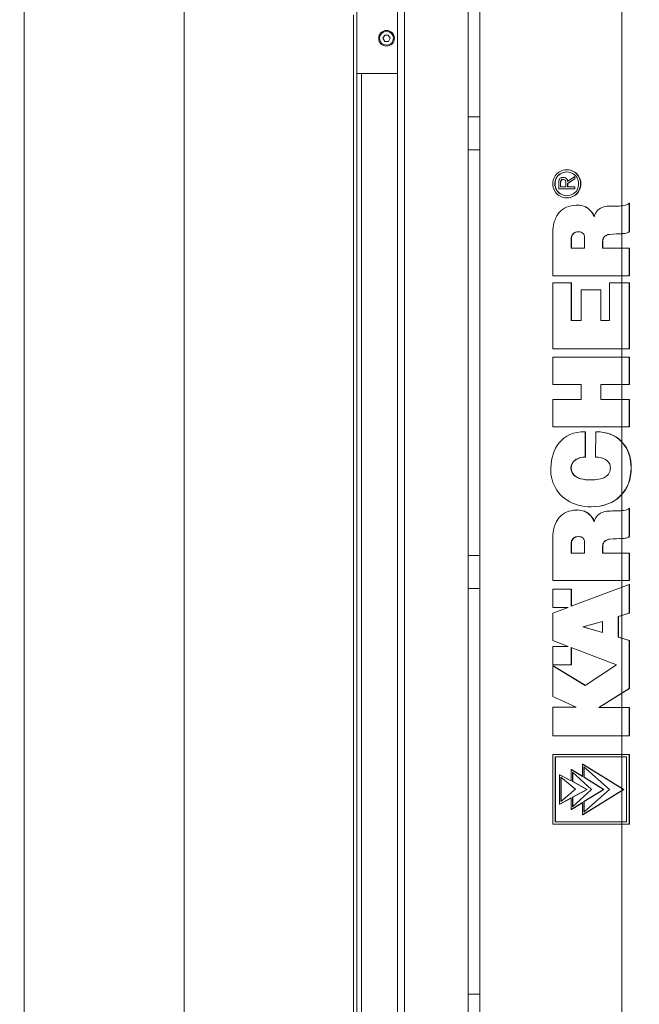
# Model space of a CAD drawing. Header units: centimetres. Extents: x -396 to 14490, y -515 to 1122.
# Tile 12 of 73: x 62 to 101, y 110 to 173. Entities that reach past the tile are written whole.
import ezdxf

# ---------------------------------------------------------------- set-up
doc = ezdxf.new("R2010")
doc.units = ezdxf.units.CM
doc.header["$MEASUREMENT"] = 0
doc.layers.add('00 - nowa technologia myjni_Nr_pióra__246', color=7, linetype='Continuous', lineweight=20, true_color=0x1db3b3)
doc.layers.add('440-K Słupy_Nr_pióra__88', color=7, linetype='Continuous', lineweight=20, true_color=0x426f9f)
doc.layers.add('299-A Wymiary Opisy', color=7, linetype='Continuous')
doc.layers.add('440-K Słupy', color=7, linetype='Continuous')
for name, color, linetype, lineweight in [('299-A Wymiary Opisy_Nr_pióra__11', 7, 'Continuous', 0), ('420-K Ściany_Nr_pióra__11', 7, 'Continuous', 0), ('420-K Ściany_Nr_pióra__93', 9, 'Continuous', 20)]:
    doc.layers.add(name, color=color, linetype=linetype, lineweight=lineweight)
doc.styles.add('STYL_AUTOMATYCZNY_1', font='arial.ttf')
doc.dimstyles.new('STYL_AUTOMATYCZNY__2', dxfattribs={"dimtxt": 13, "dimasz": 7.6, "dimexe": 0.18, "dimexo": 0.0625, "dimgap": 0, "dimtad": 1, "dimdec": 0, "dimzin": 0, "dimdsep": 46, "dimtxsty": 'STYL_AUTOMATYCZNY_1', "dimblk": 'ARROWHEAD_2', "dimblk1": 'ARROWHEAD_2', "dimblk2": 'ARROWHEAD_2', "dimcen": 0.09, "dimclrd": 7, "dimclre": 7, "dimclrt": 7, "dimadec": 0, "dimazin": 0, "dimtfac": 1, "dimtdec": 4, "dimtmove": 0, "dimatfit": 3, "dimfxl": 0, "dimtolj": 1, "dimtzin": 0, "dimarcsym": 0})

# ---------------------------------------------------------------- blocks, each defined once
blk = doc.blocks.new('ElemPrzekroju_26_1')
at = {"layer": '440-K Słupy_Nr_pióra__88', "color": 155, "linetype": 'Continuous', "lineweight": 20, "true_color": 0x426f9f}
blk.add_line((72.202, 0), (72.202, 455), dxfattribs=at)
blk = doc.blocks.new('*D95')
at = {"layer": '299-A Wymiary Opisy_Nr_pióra__11', "color": 7, "linetype": 'Continuous', "lineweight": 0}
for p, q in [((-35.596, 516.051), (-35.596, 520.941)), ((-30.596, 513.164), (-40.596, 518.938)), ((-28.096, 516.051), (-43.096, 516.051)), ((-35.596, 0), (-35.596, 516.051)), ((-40.596, 2.887), (-30.596, -2.887))]:
    blk.add_line(p, q, dxfattribs=at)
at = {"layer": '299-A Wymiary Opisy_Nr_pióra__11', "color": 7, "lineweight": 0, "insert": (-38.196, 243.152), "char_height": 13, "attachment_point": 7, "rotation": 90, "style": 'STYL_AUTOMATYCZNY_1'}
blk.add_mtext('\\A1;{\\pql;\\fArial|b0|i0|c238|p0;\\W1.000000;516}', dxfattribs=at)
blk = doc.blocks.new('ARROWHEAD_2')
at = {"color": 0, "linetype": 'Continuous', "lineweight": 0}
for p, q in [((-0.3781, -0.655), (0.3781, 0.655)), ((0, 0), (-1, 0))]:
    blk.add_line(p, q, dxfattribs=at)
blk = doc.blocks.new('*D96')
at = {"layer": '299-A Wymiary Opisy_Nr_pióra__11', "color": 7, "linetype": 'Continuous', "lineweight": 0}
for p, q in [((86.213, 494.807), (86.213, 499.697)), ((91.213, 491.92), (81.213, 497.693)), ((93.713, 494.807), (78.713, 494.807)), ((86.213, 0), (86.213, 494.807)), ((81.213, 2.887), (91.213, -2.887)), ((93.713, 0), (78.713, 0)), ((86.213, -4.89), (86.213, 0))]:
    blk.add_line(p, q, dxfattribs=at)
at = {"layer": '299-A Wymiary Opisy_Nr_pióra__11', "color": 7, "lineweight": 0, "insert": (83.613, 232.53), "char_height": 13, "attachment_point": 7, "rotation": 90, "style": 'STYL_AUTOMATYCZNY_1'}
blk.add_mtext('\\A1;{\\pql;\\fArial|b0|i0|c238|p0;\\W1.000000;495}', dxfattribs=at)

msp = doc.modelspace()

# ---------------------------------------------------------------- hatches: boundary and pattern name
at = {"layer": '420-K Ściany_Nr_pióra__93', "linetype": 'Continuous', "lineweight": 20}
h = msp.add_hatch(dxfattribs=at)
h.set_pattern_fill('Siatka_50x100_0001', color=9, style=0, pattern_type=2)
h.set_pattern_definition([(0, (0, 0), (0, 100), []), (90, (0, 0), (-50, 0), [])])
h.paths.add_polyline_path([(621.763, 503.715), (621.763, 4.594), (503.379, 4.594), (503.379, 414.8), (151.539, 414.8), (151.539, 4.594), (62.029, 4.594), (62.029, 455.012)])

# ---------------------------------------------------------------- linework, layer by layer
at = {"layer": '00 - nowa technologia myjni_Nr_pióra__246', "color": 132, "linetype": 'Continuous', "lineweight": 20, "true_color": 0x1db3b3}
for p, q in [((85.779, 217.161), (85.779, 18.161)), ((90.279, 217.161), (90.279, 18.161)), ((91.018, 54.948), (91.018, 204.462)), ((83.179, 169.5), (83.179, 175.235)), ((82.979, 75.81), (82.979, 173.235)), ((84.848, 171.747), (84.961, 171.949)), ((84.966, 171.549), (84.848, 171.747)), ((84.961, 171.949), (85.192, 171.951)), ((85.192, 171.951), (85.31, 171.753)), ((85.31, 171.753), (85.197, 171.551)), ((85.197, 171.551), (84.966, 171.549)), ((83.179, 75.81), (83.179, 169.5)), ((83.729, 169.5), (83.179, 169.5)), ((83.479, 169.5), (83.479, 98.9)), ((83.729, 169.5), (85.779, 169.5)), ((91.018, 166.75), (90.279, 166.75)), ((90.279, 164.65), (91.018, 164.65)), ((96.313, 162.902), (96.331, 162.902)), ((96.541, 163.387), (96.558, 163.387)), ((96.598, 162.642), (97.05, 162.949)), ((97.05, 162.949), (97.05, 162.8)), ((97.05, 162.949), (97.068, 162.949)), ((97.068, 162.949), (97.068, 162.8)), ((96.032, 162.168), (96.032, 162.564)), ((96.139, 162.529), (96.139, 162.295)), ((96.139, 162.295), (96.491, 162.295)), ((96.156, 162.529), (96.156, 162.295)), ((96.491, 162.295), (96.491, 162.463)), ((97.05, 162.8), (96.598, 162.51)), ((96.598, 162.51), (96.598, 162.295)), ((96.598, 162.51), (96.615, 162.51)), ((96.598, 162.295), (97.05, 162.295)), ((97.068, 162.8), (96.615, 162.51)), ((96.615, 162.51), (96.615, 162.295)), ((97.05, 162.8), (97.068, 162.8)), ((97.05, 162.295), (97.068, 162.295)), ((97.05, 162.295), (97.05, 162.168)), ((97.068, 162.295), (97.068, 162.168)), ((97.05, 162.168), (96.032, 162.168)), ((96.541, 161.598), (96.558, 161.598)), ((97.05, 162.168), (97.068, 162.168)), ((97.213, 161.136), (97.23, 161.136)), ((99.656, 161.076), (99.674, 161.076)), ((100.507, 161.255), (100.478, 161.224)), ((100.508, 159.448), (100.507, 161.255)), ((100.507, 161.255), (100.525, 161.255)), ((100.525, 159.448), (100.525, 161.255)), ((95.656, 159.362), (95.656, 156.649)), ((96.834, 159.087), (96.851, 159.087)), ((96.834, 158.389), (96.834, 159.087)), ((96.851, 158.389), (96.851, 159.087)), ((97.678, 159.089), (97.678, 158.389)), ((99.264, 159.276), (99.282, 159.276)), ((100.504, 159.443), (100.508, 159.448)), ((100.504, 159.443), (100.521, 159.443)), ((100.508, 159.448), (100.525, 159.448)), ((100.521, 159.443), (100.525, 159.448)), ((98.828, 158.389), (98.828, 158.841)), ((98.845, 158.389), (98.845, 158.841)), ((97.678, 158.389), (96.834, 158.389)), ((100.507, 158.389), (98.828, 158.389)), ((100.507, 156.649), (100.507, 158.389)), ((100.507, 158.389), (100.525, 158.389)), ((100.525, 156.649), (100.525, 158.389)), ((95.656, 156.649), (100.507, 156.649)), ((100.507, 156.649), (100.525, 156.649)), ((96.834, 156.19), (95.656, 156.19)), ((95.656, 156.19), (95.656, 152.006)), ((96.834, 153.792), (96.834, 156.19)), ((96.834, 156.19), (96.851, 156.19)), ((96.851, 153.792), (96.851, 156.19)), ((100.508, 156.191), (99.267, 156.19)), ((99.267, 156.19), (99.267, 153.792)), ((100.507, 152.006), (100.508, 156.191)), ((100.508, 156.191), (100.525, 156.191)), ((100.525, 152.006), (100.525, 156.191)), ((98.703, 155.748), (97.452, 155.748)), ((97.452, 155.748), (97.452, 153.792)), ((98.703, 153.792), (98.703, 155.748)), ((98.703, 155.748), (98.721, 155.748)), ((98.721, 153.792), (98.721, 155.748)), ((97.452, 153.792), (96.834, 153.792)), ((99.267, 153.792), (98.703, 153.792)), ((95.656, 152.006), (100.507, 152.006)), ((100.507, 152.006), (100.525, 152.006)), ((100.507, 151.465), (95.656, 151.465)), ((95.656, 151.465), (95.656, 149.731)), ((100.507, 149.731), (100.507, 151.465)), ((100.507, 151.465), (100.525, 151.465)), ((100.525, 149.731), (100.525, 151.465)), ((95.656, 149.731), (97.452, 149.731)), ((97.452, 149.731), (97.452, 148.78)), ((98.703, 148.78), (98.703, 149.731)), ((98.703, 149.731), (100.507, 149.731)), ((98.721, 148.78), (98.721, 149.731)), ((100.507, 149.731), (100.525, 149.731)), ((97.452, 148.78), (95.656, 148.78)), ((95.656, 148.78), (95.656, 147.043)), ((100.507, 148.78), (98.703, 148.78)), ((100.507, 147.043), (100.507, 148.78)), ((100.507, 148.78), (100.525, 148.78)), ((100.525, 147.043), (100.525, 148.78)), ((95.656, 147.043), (100.507, 147.043)), ((97.722, 146.726), (97.705, 146.726)), ((97.722, 146.709), (97.722, 146.726)), ((97.722, 146.726), (97.74, 146.726)), ((97.74, 146.709), (97.74, 146.726)), ((98.389, 146.704), (98.381, 145.128)), ((98.406, 146.721), (98.389, 146.721)), ((98.389, 146.721), (98.389, 146.704)), ((98.406, 146.721), (98.423, 146.721)), ((100.507, 147.043), (100.525, 147.043)), ((97.708, 145.111), (97.725, 145.111)), ((97.725, 145.111), (97.725, 145.128)), ((97.725, 145.111), (97.742, 145.111)), ((97.726, 145.111), (97.742, 145.111)), ((97.742, 145.111), (97.742, 145.128)), ((98.381, 145.128), (98.381, 145.111)), ((98.381, 145.111), (98.398, 145.111)), ((97.213, 141.744), (97.231, 141.744)), ((98.09, 141.947), (98.107, 141.947)), ((99.657, 141.684), (99.674, 141.684)), ((100.507, 141.863), (100.478, 141.832)), ((100.508, 140.056), (100.507, 141.863)), ((100.507, 141.863), (100.525, 141.863)), ((100.525, 140.056), (100.525, 141.863)), ((95.656, 139.97), (95.656, 137.258)), ((96.834, 139.695), (96.851, 139.695)), ((96.834, 138.997), (96.834, 139.695)), ((96.851, 138.997), (96.851, 139.695)), ((97.678, 139.697), (97.678, 138.997)), ((99.264, 139.884), (99.282, 139.884)), ((100.504, 140.051), (100.508, 140.056)), ((100.504, 140.051), (100.522, 140.051)), ((100.508, 140.056), (100.525, 140.056)), ((100.522, 140.051), (100.525, 140.056)), ((98.828, 138.998), (98.828, 139.449)), ((98.845, 138.998), (98.845, 139.449)), ((91.018, 138.85), (90.279, 138.85)), ((97.678, 138.997), (96.834, 138.997)), ((100.507, 138.997), (98.828, 138.998)), ((100.508, 137.258), (100.507, 138.997)), ((100.507, 138.997), (100.525, 138.997)), ((100.525, 137.258), (100.525, 138.997)), ((95.656, 137.258), (100.508, 137.258)), ((100.508, 137.258), (100.525, 137.258)), ((90.279, 136.75), (91.018, 136.75)), ((96.834, 136.704), (95.656, 136.704)), ((95.656, 136.704), (95.656, 135.543)), ((100.508, 137.004), (96.834, 135.62)), ((96.834, 135.62), (96.834, 136.704)), ((96.834, 136.704), (96.851, 136.704)), ((96.851, 135.627), (96.851, 136.704)), ((100.508, 135.172), (100.508, 137.004)), ((100.508, 137.004), (100.525, 137.004)), ((100.525, 135.172), (100.525, 137.004)), ((95.656, 135.543), (96.628, 135.543)), ((96.628, 135.543), (95.656, 135.177)), ((95.656, 135.177), (95.656, 133.432)), ((99.821, 134.96), (100.508, 135.172)), ((99.821, 133.649), (99.821, 134.96)), ((99.821, 134.96), (99.838, 134.96)), ((99.838, 134.96), (100.525, 135.172)), ((99.838, 133.649), (99.838, 134.96)), ((100.508, 135.172), (100.525, 135.172)), ((97.564, 134.304), (98.827, 134.653)), ((97.564, 134.304), (97.581, 134.304)), ((98.827, 133.957), (97.564, 134.304)), ((97.581, 134.304), (98.827, 134.649)), ((98.827, 133.962), (97.581, 134.304)), ((98.827, 134.653), (98.827, 133.957)), ((95.656, 133.432), (96.631, 133.065)), ((100.508, 133.438), (99.821, 133.649)), ((99.821, 133.649), (99.838, 133.649)), ((100.525, 133.438), (99.838, 133.649)), ((100.508, 130.379), (100.508, 133.438)), ((100.508, 133.438), (100.525, 133.438)), ((100.525, 130.379), (100.525, 133.438)), ((96.631, 133.065), (95.656, 133.065)), ((95.656, 133.065), (95.656, 131.903)), ((96.834, 131.903), (96.834, 132.989)), ((96.834, 132.989), (99.714, 131.904)), ((96.851, 131.903), (96.851, 132.982)), ((95.656, 131.903), (96.834, 131.903)), ((97.713, 130.586), (95.656, 131.835)), ((95.656, 131.835), (95.673, 131.835)), ((95.656, 131.835), (95.656, 129.888)), ((97.721, 130.591), (95.673, 131.835)), ((96.834, 131.903), (96.851, 131.903)), ((99.714, 131.904), (97.713, 130.586)), ((98.577, 129.18), (100.508, 130.379)), ((98.594, 129.18), (100.525, 130.379)), ((100.508, 130.379), (100.525, 130.379)), ((95.656, 129.888), (97.147, 129.197)), ((97.147, 129.197), (95.656, 129.197)), ((95.656, 129.197), (95.656, 127.375)), ((100.508, 129.18), (98.577, 129.18)), ((100.508, 127.375), (100.508, 129.18)), ((100.508, 129.18), (100.525, 129.18)), ((100.525, 127.375), (100.525, 129.18)), ((95.656, 127.375), (100.508, 127.375)), ((100.508, 127.375), (100.525, 127.375)), ((100.507, 126.199), (95.656, 126.199)), ((95.656, 126.199), (95.656, 121.75)), ((95.811, 126.042), (100.352, 126.042)), ((95.811, 121.908), (95.811, 126.042)), ((95.828, 121.908), (95.828, 126.042)), ((100.352, 126.042), (100.352, 121.908)), ((100.507, 121.75), (100.507, 126.199)), ((100.507, 126.199), (100.525, 126.199)), ((100.525, 121.75), (100.525, 126.199)), ((100.158, 123.969), (97.545, 125.579)), ((97.545, 125.579), (97.562, 125.579)), ((97.545, 125.579), (97.545, 124.795)), ((100.175, 123.969), (97.562, 125.579)), ((97.634, 124.739), (97.634, 125.406)), ((97.634, 125.406), (99.271, 123.973)), ((97.652, 124.739), (97.652, 125.391)), ((96.817, 124.51), (96.082, 124.908)), ((96.082, 124.908), (96.099, 124.908)), ((96.082, 124.908), (96.082, 123.024)), ((96.817, 124.519), (96.099, 124.908)), ((96.169, 123.192), (96.169, 124.742)), ((96.169, 124.742), (97.108, 123.976)), ((96.186, 123.206), (96.186, 124.728)), ((97.545, 124.795), (96.817, 125.246)), ((96.817, 125.246), (96.835, 125.246)), ((96.817, 125.246), (96.817, 124.51)), ((97.545, 124.806), (96.835, 125.246)), ((96.904, 124.464), (96.904, 125.071)), ((96.904, 125.071), (98.127, 123.966)), ((96.921, 124.464), (96.921, 125.055)), ((97.634, 124.739), (97.652, 124.739)), ((98.885, 123.964), (97.634, 124.739)), ((98.902, 123.964), (97.652, 124.739)), ((96.904, 124.464), (96.921, 124.464)), ((97.819, 123.968), (96.904, 124.464)), ((97.837, 123.968), (96.921, 124.464)), ((96.082, 123.024), (96.817, 123.424)), ((96.099, 123.024), (96.817, 123.415)), ((97.108, 123.976), (96.169, 123.192)), ((96.817, 123.424), (96.817, 122.686)), ((96.904, 123.471), (97.819, 123.968)), ((98.127, 123.966), (96.904, 122.862)), ((96.904, 123.471), (96.921, 123.471)), ((96.904, 122.862), (96.904, 123.471)), ((96.921, 123.471), (97.837, 123.968)), ((96.921, 122.878), (96.921, 123.471)), ((97.545, 122.353), (100.158, 123.969)), ((97.562, 122.353), (100.175, 123.969)), ((99.271, 123.973), (97.634, 122.532)), ((97.634, 123.191), (98.885, 123.964)), ((97.652, 123.191), (98.902, 123.964)), ((97.819, 123.968), (97.837, 123.968)), ((98.885, 123.964), (98.902, 123.964)), ((100.158, 123.969), (100.175, 123.969)), ((96.082, 123.024), (96.099, 123.024)), ((96.817, 122.686), (97.545, 123.136)), ((96.835, 122.686), (97.545, 123.125)), ((97.545, 123.136), (97.545, 122.353)), ((97.634, 123.191), (97.652, 123.191)), ((97.634, 122.532), (97.634, 123.191)), ((97.652, 122.547), (97.652, 123.191)), ((96.817, 122.686), (96.835, 122.686)), ((97.545, 122.353), (97.562, 122.353)), ((95.656, 121.75), (100.507, 121.75)), ((100.352, 121.908), (95.811, 121.908)), ((100.507, 121.75), (100.525, 121.75)), ((91.018, 110.95), (90.279, 110.95))]:
    msp.add_line(p, q, dxfattribs=at)
for points in [[(95.66, 162.493), (95.667, 162.607), (95.687, 162.716), (95.718, 162.82), (95.762, 162.918), (95.816, 163.008), (95.88, 163.091), (95.953, 163.165), (96.034, 163.23), (96.123, 163.285), (96.219, 163.328), (96.321, 163.361), (96.429, 163.38), (96.541, 163.387)], [(96.541, 163.247), (96.428, 163.24), (96.321, 163.217), (96.221, 163.18), (96.128, 163.13), (96.044, 163.068), (95.969, 162.995), (95.906, 162.911), (95.855, 162.818), (95.817, 162.717), (95.804, 162.663), (95.794, 162.607), (95.788, 162.551), (95.786, 162.493)], [(96.55, 163.247), (96.438, 163.239), (96.332, 163.215), (96.233, 163.177), (96.141, 163.127), (96.058, 163.065), (95.985, 162.992), (95.922, 162.908), (95.872, 162.816), (95.834, 162.715), (95.811, 162.607), (95.805, 162.551), (95.803, 162.493)], [(96.032, 162.564), (96.038, 162.657), (96.056, 162.734), (96.069, 162.766), (96.085, 162.795), (96.112, 162.828), (96.143, 162.855), (96.178, 162.876), (96.208, 162.887), (96.241, 162.895), (96.313, 162.902)], [(96.313, 162.902), (96.365, 162.898), (96.41, 162.888), (96.45, 162.872), (96.477, 162.856), (96.5, 162.838), (96.54, 162.793), (96.559, 162.762), (96.574, 162.728), (96.588, 162.686), (96.598, 162.642)], [(96.331, 162.902), (96.404, 162.894), (96.465, 162.873), (96.514, 162.841), (96.553, 162.798), (96.573, 162.768), (96.588, 162.736), (96.603, 162.695), (96.613, 162.652)], [(96.541, 163.387), (96.653, 163.38), (96.761, 163.361), (96.863, 163.328), (96.959, 163.285), (97.048, 163.23), (97.129, 163.165), (97.202, 163.091), (97.266, 163.008), (97.32, 162.918), (97.364, 162.82), (97.396, 162.716), (97.415, 162.607), (97.422, 162.493)], [(97.296, 162.493), (97.294, 162.551), (97.288, 162.607), (97.278, 162.663), (97.265, 162.717), (97.227, 162.818), (97.176, 162.911), (97.113, 162.995), (97.038, 163.068), (96.954, 163.13), (96.861, 163.18), (96.761, 163.217), (96.654, 163.24), (96.541, 163.247)], [(96.558, 163.387), (96.671, 163.38), (96.778, 163.361), (96.88, 163.328), (96.976, 163.285), (97.065, 163.23), (97.147, 163.165), (97.22, 163.091), (97.284, 163.008), (97.338, 162.918), (97.381, 162.82), (97.413, 162.716), (97.433, 162.607), (97.439, 162.493)], [(96.541, 161.598), (96.429, 161.605), (96.321, 161.625), (96.219, 161.657), (96.123, 161.701), (96.034, 161.756), (95.953, 161.82), (95.88, 161.894), (95.816, 161.977), (95.762, 162.067), (95.718, 162.165), (95.687, 162.269), (95.667, 162.378), (95.66, 162.493)], [(95.786, 162.493), (95.788, 162.435), (95.794, 162.378), (95.804, 162.323), (95.817, 162.269), (95.855, 162.167), (95.906, 162.075), (95.969, 161.991), (96.044, 161.918), (96.128, 161.855), (96.221, 161.805), (96.321, 161.769), (96.428, 161.746), (96.541, 161.738)], [(95.803, 162.493), (95.805, 162.435), (95.811, 162.378), (95.834, 162.27), (95.872, 162.169), (95.922, 162.077), (95.985, 161.994), (96.058, 161.92), (96.141, 161.858), (96.233, 161.808), (96.332, 161.77), (96.438, 161.747), (96.55, 161.738)], [(96.314, 162.774), (96.27, 162.77), (96.234, 162.758), (96.205, 162.738), (96.187, 162.72), (96.173, 162.698), (96.158, 162.667), (96.148, 162.631), (96.141, 162.581), (96.139, 162.529)], [(96.324, 162.774), (96.283, 162.769), (96.248, 162.756), (96.22, 162.736), (96.203, 162.718), (96.189, 162.696), (96.175, 162.665), (96.166, 162.631), (96.158, 162.581), (96.156, 162.529)], [(96.491, 162.463), (96.489, 162.555), (96.486, 162.598), (96.474, 162.658), (96.459, 162.696), (96.437, 162.729), (96.406, 162.753), (96.365, 162.769), (96.314, 162.774)], [(97.422, 162.493), (97.415, 162.378), (97.396, 162.269), (97.364, 162.165), (97.32, 162.067), (97.266, 161.977), (97.202, 161.894), (97.129, 161.82), (97.048, 161.756), (96.959, 161.701), (96.863, 161.657), (96.761, 161.625), (96.653, 161.605), (96.541, 161.598)], [(96.541, 161.738), (96.654, 161.746), (96.761, 161.769), (96.861, 161.805), (96.954, 161.855), (97.038, 161.918), (97.113, 161.991), (97.176, 162.075), (97.227, 162.167), (97.265, 162.269), (97.278, 162.323), (97.288, 162.378), (97.294, 162.435), (97.296, 162.493)], [(97.439, 162.493), (97.433, 162.378), (97.413, 162.269), (97.381, 162.165), (97.338, 162.067), (97.284, 161.977), (97.22, 161.894), (97.147, 161.82), (97.065, 161.756), (96.976, 161.701), (96.88, 161.657), (96.778, 161.625), (96.671, 161.605), (96.558, 161.598)], [(98.287, 160.392), (98.265, 160.449), (98.234, 160.514), (98.2, 160.576), (98.158, 160.641), (98.087, 160.735), (98.001, 160.828), (97.952, 160.873), (97.898, 160.916), (97.844, 160.955), (97.785, 160.991), (97.729, 161.021), (97.67, 161.048), (97.569, 161.084), (97.459, 161.112), (97.341, 161.129), (97.213, 161.136)], [(98.294, 160.419), (98.269, 160.479), (98.235, 160.545), (98.199, 160.605), (98.157, 160.667), (98.085, 160.758), (97.998, 160.847), (97.949, 160.89), (97.897, 160.93), (97.791, 160.997), (97.734, 161.027), (97.673, 161.054), (97.574, 161.088), (97.468, 161.114), (97.354, 161.13), (97.23, 161.136)], [(99.21, 161.069), (99.102, 161.062), (99.004, 161.048), (98.913, 161.027), (98.85, 161.008), (98.791, 160.986), (98.686, 160.934), (98.596, 160.874), (98.55, 160.836), (98.508, 160.796), (98.466, 160.75), (98.43, 160.703), (98.375, 160.616), (98.334, 160.532), (98.305, 160.456), (98.287, 160.392)], [(100.478, 161.224), (100.442, 161.194), (100.395, 161.169), (100.338, 161.147), (100.274, 161.129), (100.185, 161.109), (100.097, 161.094), (99.991, 161.082), (99.883, 161.073)], [(96.069, 160.663), (95.986, 160.559), (95.915, 160.45), (95.855, 160.339), (95.819, 160.26), (95.788, 160.182), (95.757, 160.091), (95.731, 160.002), (95.695, 159.843), (95.674, 159.713), (95.662, 159.599), (95.655, 159.475), (95.654, 159.415), (95.656, 159.362)], [(96.834, 159.087), (96.842, 159.128), (96.854, 159.168), (96.868, 159.203), (96.887, 159.241), (96.928, 159.3), (96.954, 159.328), (96.984, 159.355), (97.039, 159.391), (97.106, 159.419), (97.185, 159.438), (97.279, 159.445)], [(96.851, 159.087), (96.859, 159.128), (96.871, 159.168), (96.885, 159.203), (96.904, 159.241), (96.945, 159.3), (96.971, 159.328), (97.002, 159.355), (97.056, 159.391), (97.123, 159.419), (97.203, 159.438), (97.296, 159.445)], [(97.582, 159.339), (97.605, 159.312), (97.625, 159.284), (97.653, 159.226), (97.669, 159.169), (97.675, 159.135), (97.678, 159.089)], [(98.828, 158.841), (98.83, 158.889), (98.836, 158.934), (98.846, 158.975), (98.859, 159.013), (98.893, 159.079), (98.937, 159.133), (98.969, 159.163), (99.004, 159.188), (99.075, 159.227), (99.121, 159.245), (99.164, 159.259), (99.213, 159.27), (99.264, 159.276)], [(98.845, 158.841), (98.847, 158.889), (98.853, 158.934), (98.863, 158.975), (98.876, 159.013), (98.911, 159.079), (98.954, 159.133), (98.987, 159.163), (99.021, 159.188), (99.092, 159.227), (99.138, 159.245), (99.182, 159.259), (99.23, 159.27), (99.282, 159.276)], [(99.264, 159.276), (99.486, 159.293), (99.694, 159.307), (99.909, 159.317), (100.006, 159.319)], [(99.282, 159.276), (99.503, 159.293), (99.711, 159.307), (99.927, 159.317), (100.024, 159.319)], [(100.006, 159.319), (100.098, 159.323), (100.179, 159.329), (100.252, 159.34), (100.313, 159.352), (100.378, 159.371), (100.427, 159.391), (100.472, 159.416), (100.49, 159.429), (100.504, 159.443)], [(100.024, 159.319), (100.116, 159.323), (100.196, 159.329), (100.269, 159.34), (100.331, 159.352), (100.396, 159.371), (100.445, 159.391), (100.489, 159.416), (100.507, 159.429), (100.521, 159.443)], [(97.725, 145.128), (97.725, 145.635), (97.722, 146.709)], [(97.742, 145.128), (97.742, 145.635), (97.74, 146.709)], [(100.632, 144.43), (100.626, 144.629), (100.606, 144.823), (100.574, 145.012), (100.529, 145.193), (100.472, 145.368), (100.403, 145.535), (100.321, 145.693), (100.228, 145.842), (100.124, 145.982), (100.008, 146.11)], [(100.649, 144.43), (100.643, 144.629), (100.624, 144.823), (100.592, 145.012), (100.547, 145.193), (100.489, 145.368), (100.42, 145.535), (100.339, 145.693), (100.245, 145.842), (100.141, 145.982), (100.025, 146.11)], [(97.08, 144.922), (97.148, 144.967), (97.223, 145.006), (97.302, 145.039), (97.365, 145.06), (97.43, 145.078), (97.566, 145.102), (97.708, 145.111)], [(97.097, 144.922), (97.166, 144.967), (97.24, 145.006), (97.319, 145.039), (97.382, 145.06), (97.447, 145.078), (97.583, 145.102), (97.726, 145.111)], [(98.398, 145.111), (98.542, 145.103), (98.677, 145.082), (98.802, 145.048), (98.916, 145.002), (99.017, 144.946), (99.063, 144.914), (99.106, 144.879), (99.157, 144.829), (99.202, 144.776), (99.24, 144.718), (99.274, 144.649), (99.299, 144.575), (99.314, 144.498), (99.318, 144.417)], [(95.524, 144.398), (95.524, 144.208), (95.538, 144.021), (95.567, 143.838), (95.609, 143.659), (95.665, 143.486), (95.735, 143.318), (95.817, 143.157), (95.913, 143.003), (96.021, 142.857), (96.142, 142.719)], [(99.318, 144.417), (99.316, 144.358), (99.309, 144.299), (99.297, 144.24), (99.279, 144.183), (99.246, 144.105), (99.2, 144.031), (99.14, 143.959), (99.077, 143.902), (99.001, 143.848), (98.913, 143.8), (98.81, 143.757), (98.693, 143.721), (98.584, 143.696), (98.463, 143.676), (98.33, 143.662), (98.222, 143.656), (98.107, 143.653)], [(96.142, 142.719), (96.277, 142.588), (96.422, 142.469), (96.576, 142.361), (96.74, 142.265), (96.912, 142.182), (97.093, 142.11), (97.28, 142.052), (97.474, 142.006), (97.674, 141.973), (97.88, 141.953), (98.09, 141.947)], [(98.287, 141), (98.265, 141.057), (98.234, 141.122), (98.2, 141.184), (98.159, 141.249), (98.088, 141.344), (98.001, 141.437), (97.952, 141.481), (97.898, 141.524), (97.844, 141.563), (97.785, 141.599), (97.729, 141.629), (97.67, 141.656), (97.569, 141.693), (97.46, 141.72), (97.341, 141.738), (97.213, 141.744)], [(98.295, 141.028), (98.269, 141.087), (98.235, 141.153), (98.199, 141.214), (98.157, 141.276), (98.085, 141.367), (97.999, 141.455), (97.95, 141.498), (97.897, 141.538), (97.791, 141.605), (97.734, 141.635), (97.673, 141.662), (97.575, 141.696), (97.468, 141.722), (97.354, 141.738), (97.231, 141.744)], [(99.21, 141.677), (99.102, 141.67), (99.004, 141.656), (98.913, 141.635), (98.85, 141.616), (98.791, 141.594), (98.686, 141.542), (98.596, 141.482), (98.55, 141.444), (98.508, 141.404), (98.467, 141.358), (98.43, 141.311), (98.375, 141.224), (98.334, 141.141), (98.305, 141.064), (98.287, 141)], [(100.478, 141.832), (100.443, 141.803), (100.395, 141.777), (100.338, 141.755), (100.274, 141.737), (100.185, 141.717), (100.097, 141.703), (99.991, 141.69), (99.883, 141.682)], [(96.069, 141.271), (95.991, 141.174), (95.924, 141.073), (95.866, 140.969), (95.829, 140.89), (95.796, 140.811), (95.743, 140.653), (95.719, 140.564), (95.7, 140.477), (95.673, 140.316), (95.663, 140.221), (95.657, 140.137), (95.654, 140.049), (95.656, 139.97)], [(96.834, 139.695), (96.842, 139.736), (96.854, 139.776), (96.868, 139.812), (96.887, 139.85), (96.928, 139.908), (96.954, 139.936), (96.984, 139.963), (97.039, 139.999), (97.106, 140.027), (97.185, 140.046), (97.279, 140.053)], [(96.851, 139.695), (96.859, 139.736), (96.871, 139.776), (96.885, 139.812), (96.905, 139.85), (96.945, 139.908), (96.971, 139.936), (97.002, 139.963), (97.057, 139.999), (97.123, 140.027), (97.203, 140.046), (97.296, 140.053)], [(97.582, 139.947), (97.605, 139.92), (97.625, 139.893), (97.652, 139.836), (97.669, 139.778), (97.675, 139.744), (97.678, 139.697)], [(98.828, 139.449), (98.83, 139.497), (98.836, 139.542), (98.846, 139.583), (98.859, 139.621), (98.894, 139.687), (98.937, 139.741), (98.97, 139.771), (99.004, 139.796), (99.075, 139.835), (99.121, 139.854), (99.164, 139.867), (99.213, 139.878), (99.264, 139.884)], [(98.845, 139.449), (98.847, 139.497), (98.853, 139.542), (98.863, 139.583), (98.876, 139.621), (98.911, 139.687), (98.954, 139.741), (98.987, 139.771), (99.021, 139.796), (99.092, 139.835), (99.139, 139.854), (99.182, 139.867), (99.231, 139.878), (99.282, 139.884)], [(99.264, 139.884), (99.486, 139.902), (99.694, 139.915), (99.909, 139.925), (100.006, 139.928)], [(99.282, 139.884), (99.504, 139.902), (99.712, 139.915), (99.927, 139.925), (100.024, 139.928)], [(100.006, 139.928), (100.099, 139.931), (100.179, 139.938), (100.252, 139.948), (100.314, 139.961), (100.378, 139.979), (100.428, 139.999), (100.472, 140.024), (100.49, 140.037), (100.504, 140.051)], [(100.024, 139.928), (100.116, 139.931), (100.196, 139.938), (100.269, 139.948), (100.331, 139.961), (100.396, 139.979), (100.445, 139.999), (100.489, 140.024), (100.507, 140.037), (100.522, 140.051)]]:
    msp.add_lwpolyline(points, dxfattribs=at)
for radius in [0.5, 0.44]:
    msp.add_circle((85.079, 171.75), radius, dxfattribs=at)
for centre, radius, start, end in [((97.214, 159.642), 1.494, 90.0284, 92.67167), ((99.677, 145.902), 15.174, 90.07591, 91.76337), ((99.677, 153.107), 7.969, 88.51854, 90.14552), ((99.688, 152.368), 8.708, 88.71453, 90.09237), ((97.213, 140.406), 1.338, 89.97252, 92.92822), ((99.673, 126.565), 15.119, 90.06102, 91.75494), ((99.675, 133.339), 8.345, 88.57036, 90.12297), ((99.687, 132.741), 8.943, 88.74345, 90.08364)]:
    msp.add_arc(centre, radius, start, end, dxfattribs=at)
for centre, major_axis, ratio, start_param, end_param in [((104.711, 150.169), (8.475, -10.653), 0.307668, 2.923896, 3.196588), ((94.772, 156.47), (-2.805, -2.873), 0.273792, 3.135361, 3.402771), ((110.382, 127.369), (13.986, -18.971), 0.275045, 2.942416, 3.215599), ((96.636, 142.488), (-3.272, -3.717), 0.619113, 3.096785, 3.641168), ((96.654, 142.488), (-3.272, -3.717), 0.619113, 3.096785, 3.641168), ((98.662, 142.736), (2.108, -3.703), 0.628522, 3.388296, 3.932683), ((98.661, 143.916), (1.805, -0.728), 0.545188, 2.813235, 3.357928), ((98.678, 143.916), (1.805, -0.728), 0.545188, 2.813235, 3.357928), ((101.618, 146.765), (4.725, 2.675), 0.326853, 2.958598, 3.230488), ((101.635, 146.765), (4.725, 2.675), 0.326853, 2.958598, 3.230488), ((96.08, 146.24), (3.962, -3.504), 0.639712, 6.251044, 6.79584), ((96.097, 146.24), (3.962, -3.504), 0.639712, 6.251044, 6.79584), ((100.702, 145.869), (3.828, 1.741), 0.358212, 3.273263, 3.817902), ((100.719, 145.869), (3.828, 1.741), 0.358212, 3.273263, 3.817902), ((95.514, 147.272), (4.389, -4.679), 0.57924, 5.78838, 6.307437), ((95.531, 147.272), (4.389, -4.679), 0.57924, 5.78838, 6.307437), ((104.561, 130.974), (8.325, -10.456), 0.310459, 2.921758, 3.196986), ((94.862, 137.182), (-2.716, -2.77), 0.278268, 3.135762, 3.407978)]:
    msp.add_ellipse(centre, major_axis=major_axis, ratio=ratio, start_param=start_param, end_param=end_param, dxfattribs=at)
at = {"layer": '420-K Ściany_Nr_pióra__11', "color": 7, "linetype": 'Continuous', "lineweight": 0, "flags": 128}
msp.add_lwpolyline([(621.763, 503.715), (621.763, 4.594), (503.379, 4.594), (503.379, 414.8), (151.539, 414.8), (151.539, 4.594), (62.029, 4.594), (62.029, 455.012)], close=True, dxfattribs=at)

# ---------------------------------------------------------------- block references
at = {"layer": '440-K Słupy', "lineweight": 0}
msp.add_blockref('ElemPrzekroju_26_1', (0, 0), dxfattribs=at)

# ---------------------------------------------------------------- dimensions: what is measured, and where the dimension line sits
at = {"layer": '299-A Wymiary Opisy', "color": 7, "linetype": 'Continuous', "lineweight": 0}
for base, p1, p2, picture, middle in [((-35.596, 516.051), (472.653, 0), (13.455, 516.051), '*D95', (-44.696, 257.992)), ((86.213, 494.807), (61.198, 0), (67.491, 494.807), '*D96', (77.113, 247.37))]:
    dim = msp.add_linear_dim(base=base, p1=p1, p2=p2, angle=90, dimstyle='STYL_AUTOMATYCZNY__2', dxfattribs=at)
    dim.commit()
    dim.dimension.update_dxf_attribs({"geometry": picture, "text_midpoint": middle, "dimtype": 160, "text_rotation": 90})

doc.saveas('drawing.dxf')
